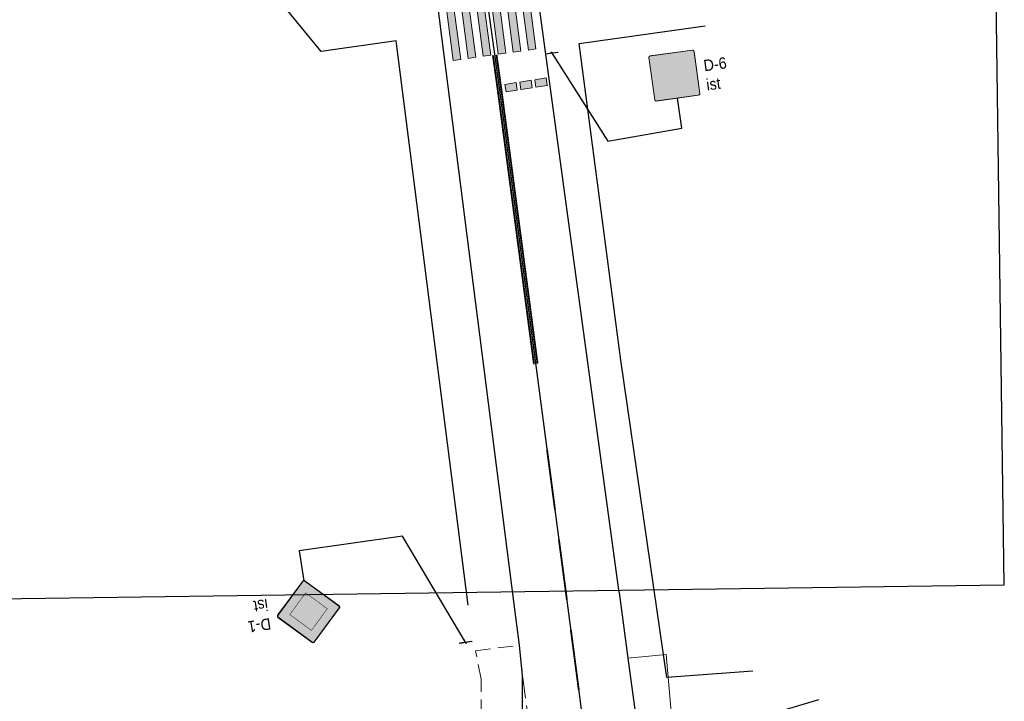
# Model space of a CAD drawing. Header units: metres. Extents: x 6420893 to 6543334, y 5684236 to 5790819.
# Tile 21 of 24: x 6421243 to 6421308, y 5790675 to 5790720. Entities that reach past the tile are written whole.
import ezdxf
from ezdxf.enums import TextEntityAlignment as Align

# ---------------------------------------------------------------- set-up
doc = ezdxf.new("R2010")
doc.units = ezdxf.units.M
doc.header["$XCLIPFRAME"] = 2
doc.linetypes.add('PRZER2-1', pattern=[3, 2, -1])
doc.linetypes.add('PRZER3-1', pattern=[4, 3, -1])
for name, color, linetype in [('gaPionowe', 7, 'Continuous'), ('gaPoziome', 7, 'Continuous'), ('zzz.gaHSDomyslna', 7, 'Continuous'), ('zzz.gaVSDodTekst', 7, 'Continuous'), ('zzz.gaVSDomyslna', 7, 'Continuous'), ('zzz.gaVSNazwa', 7, 'Continuous'), ('zzz.gaVSRamka', 7, 'Continuous'), ('zzz.gaVSStan', 7, 'Continuous'), ('zzz.gaVSWielkość', 7, 'Continuous')]:
    doc.layers.add(name, color=color, linetype=linetype)
for name, color, linetype, lineweight in [('GSLINK', 7, 'Continuous', 18), ('GSLKRW', 7, 'Continuous', 25), ('GSSKOA', 7, 'PRZER3-1', 18), ('GSSKOD', 7, 'PRZER2-1', 18)]:
    doc.layers.add(name, color=color, linetype=linetype, lineweight=lineweight)
doc.styles.add('arial', font='arial.ttf', dxfattribs={"width": 0.9, "height": 1.5})
doc.styles.add('GA-ATR-TEXT', font='arial.ttf', dxfattribs={"width": 0.9})
doc.styles.get("Standard").update_dxf_attribs({"font": 'arial.ttf'})
doc.dimstyles.new('GA-LEADER', dxfattribs={"dimtxt": 1, "dimasz": 1, "dimexe": 1, "dimexo": 1, "dimgap": 1, "dimtad": 1, "dimtxsty": 'Standard', "dimcen": 1, "dimadec": 0, "dimazin": 0, "dimtfac": 1, "dimtmove": 0, "dimatfit": 3, "dimfxl": 1, "dimarcsym": 0})
picture_1 = doc.add_image_def('image3.png', size_in_pixel=(1588, 988))

# ---------------------------------------------------------------- blocks, each defined once
blk = doc.blocks.new('gaHSPos')
at = {"color": 0, "linetype": 'Continuous', "lineweight": 0}
blk.add_point((0, 0), dxfattribs=at)
blk = doc.blocks.new('*U430')
at = {"layer": 'zzz.gaHSDomyslna', "color": 251}
for points in [[(-15.867, 114.903, 0.12, 0.12, 0), (-16.391, 118.869, 0.12, 0.12, 0)], [(-15.082, 108.955, 0.12, 0.12, 0), (-15.606, 112.92, 0.12, 0.12, 0)], [(-14.297, 103.006, 0.12, 0.12, 0), (-14.82, 106.972, 0.12, 0.12, 0)], [(-13.512, 97.058, 0.12, 0.12, 0), (-14.035, 101.023, 0.12, 0.12, 0)], [(-12.726, 91.109, 0.12, 0.12, 0), (-13.25, 95.075, 0.12, 0.12, 0)], [(-11.941, 85.161, 0.12, 0.12, 0), (-12.465, 89.127, 0.12, 0.12, 0)], [(-11.154, 79.213, 0.12, 0.12, 0), (-11.297, 80.278, 0.12, 0.12, 0), (-11.679, 83.178, 0.12, 0.12, 0)], [(-10.359, 73.266, 0.12, 0.12, 0), (-10.889, 77.231, 0.12, 0.12, 0)], [(-9.564, 67.319, 0.12, 0.12, 0), (-10.094, 71.283, 0.12, 0.12, 0)], [(-8.769, 61.372, 0.12, 0.12, 0), (-9.299, 65.336, 0.12, 0.12, 0)], [(-7.974, 55.425, 0.12, 0.12, 0), (-8.504, 59.389, 0.12, 0.12, 0)], [(-7.18, 49.477, 0.12, 0.12, 0), (-7.709, 53.442, 0.12, 0.12, 0)], [(-6.385, 43.53, 0.12, 0.12, 0), (-6.915, 47.495, 0.12, 0.12, 0)], [(-5.59, 37.583, 0.12, 0.12, 0), (-6.12, 41.548, 0.12, 0.12, 0)], [(-4.795, 31.636, 0.12, 0.12, 0), (-5.325, 35.601, 0.12, 0.12, 0)], [(-3.972, 25.693, 0.12, 0.12, 0), (-4.257, 27.611, 0.12, 0.12, 0), (-4.53, 29.654, 0.12, 0.12, 0)], [(-3.093, 19.758, 0.12, 0.12, 0), (-3.679, 23.714, 0.12, 0.12, 0)], [(-2.213, 13.823, 0.12, 0.12, 0), (-2.8, 17.779, 0.12, 0.12, 0)], [(-1.333, 7.887, 0.12, 0.12, 0), (-1.92, 11.844, 0.12, 0.12, 0)], [(-0.351, 1.969, 0.12, 0.12, 0), (-0.974, 5.464, 0.12, 0.12, 0), (-1.04, 5.909, 0.12, 0.12, 0)]]:
    blk.add_lwpolyline(points, format="xyseb", dxfattribs=at)
at = {"color": 251}
for p in [(-17.163, 124.715), (0, 0)]:
    blk.add_blockref('gaHSPos', p, dxfattribs=at)
blk = doc.blocks.new('*U431')
at = {"layer": 'zzz.gaHSDomyslna', "color": 251}
for points in [[(-2.824, 20.349, 0.12, 0.12, 0), (-2.501, 18.028, 0.12, 0.12, 0), (-0.119, -0.016, 0.12, 0.12, 0)], [(-2.586, 20.382, 0.12, 0.12, 0), (-2.263, 18.06, 0.12, 0.12, 0), (0.119, 0.016, 0.12, 0.12, 0)]]:
    blk.add_lwpolyline(points, format="xyseb", dxfattribs=at)
at = {"color": 251}
for p in [(-2.705, 20.365), (0, 0)]:
    blk.add_blockref('gaHSPos', p, dxfattribs=at)
blk = doc.blocks.new('*U436')
at = {"layer": 'zzz.gaHSDomyslna'}
for points in [[(2.972, 0.413), (3.467, 0.481), (2.932, 4.558), (2.437, 4.489), (2.972, 0.413)], [(3.962, 0.55), (4.457, 0.619), (3.922, 4.696), (3.427, 4.627), (3.962, 0.55)], [(4.953, 0.688), (5.448, 0.756), (4.913, 4.833), (4.418, 4.764), (4.953, 0.688)], [(0, 0), (0.495, 0.069), (-0.04, 4.146), (-0.535, 4.077), (0, 0)], [(0.991, 0.138), (1.486, 0.206), (0.951, 4.283), (0.456, 4.214), (0.991, 0.138)], [(1.981, 0.275), (2.476, 0.344), (1.941, 4.421), (1.446, 4.352), (1.981, 0.275)]]:
    blk.add_hatch(color=251, dxfattribs=at).paths.add_polyline_path(points)
at = {"layer": 'zzz.gaHSDomyslna', "color": 251, "linetype": 'Continuous', "lineweight": 0}
for points in [[(2.972, 0.413), (3.467, 0.481), (2.932, 4.558), (2.437, 4.489), (2.972, 0.413)], [(3.962, 0.55), (4.457, 0.619), (3.922, 4.696), (3.427, 4.627), (3.962, 0.55)], [(4.953, 0.688), (5.448, 0.756), (4.913, 4.833), (4.418, 4.764), (4.953, 0.688)], [(0, 0), (0.495, 0.069), (-0.04, 4.146), (-0.535, 4.077), (0, 0)], [(0.991, 0.138), (1.486, 0.206), (0.951, 4.283), (0.456, 4.214), (0.991, 0.138)], [(1.981, 0.275), (2.476, 0.344), (1.941, 4.421), (1.446, 4.352), (1.981, 0.275)]]:
    blk.add_lwpolyline(points, close=True, dxfattribs=at)
at = {"layer": 'zzz.gaHSDomyslna', "color": 251}
for p in [(5.261, 4.881), (-0.883, 4.028)]:
    blk.add_blockref('gaHSPos', p, dxfattribs=at)
blk = doc.blocks.new('zk.P-14')
at = {"linetype": 'Continuous', "lineweight": 0}
blk.add_hatch(color=0, dxfattribs=at).paths.add_polyline_path([(0.375, -0.5), (0.375, 0), (-0.375, 0), (-0.375, -0.5)])
at = {"color": 0, "linetype": 'Continuous', "lineweight": 0}
blk.add_lwpolyline([(-0.375, 0), (0.375, 0), (0.375, -0.5), (-0.375, -0.5), (-0.375, 0)], dxfattribs=at)
blk = doc.blocks.new('*U437')
at = {"layer": 'zzz.gaHSDomyslna', "color": 251, "rotation": 188.8705558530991}
for p in [(-2.347, -0.366), (-1.359, -0.212), (-0.371, -0.058)]:
    blk.add_blockref('zk.P-14', p, dxfattribs=at)
at = {"layer": 'zzz.gaHSDomyslna', "color": 251}
for p in [(0, 0), (-3.126, -0.488)]:
    blk.add_blockref('gaHSPos', p, dxfattribs=at)
blk = doc.blocks.new('gaVSPos')
blk.add_point((0, 0))
blk = doc.blocks.new('gaVSTVcolumn0')
at = {"color": 0, "linetype": 'ByBlock', "lineweight": -2}
for p, q in [((-400, -30), (400, -30)), ((-400, -60), (-400, -30)), ((400, -60), (-400, -60)), ((400, -30), (400, -60))]:
    blk.add_line(p, q, dxfattribs=at)
blk.add_circle((0, 0), 30, dxfattribs=at)
blk = doc.blocks.new('gaVScolumn0')
at = {"color": 0, "linetype": 'ByBlock', "lineweight": -2}
blk.add_line((0, 0), (0, 400), dxfattribs=at)
at = {"color": 7, "style": 'GA-ATR-TEXT', "width": 0.9}
blk.add_attdef('X2', text='', height=150, dxfattribs=at).set_placement((-50, 0), align=Align.BOTTOM_RIGHT)
blk = doc.blocks.new('*U1040')
at = {"layer": 'zzz.gaVSDomyslna', "true_color": 0x2e2e2e}
h = blk.add_hatch(color=250, dxfattribs=at)
edge = h.paths.add_edge_path()
edge.add_line((-280, 594), (280, 594))
edge.add_arc((280, 580), 14, 359.9997, 89.9999, ccw=False)
edge.add_line((294, 580), (294, 20))
edge.add_arc((280, 20), 14, 270.0001, 359.9997, ccw=False)
edge.add_line((280, 6), (-280, 6))
edge.add_arc((-280, 20), 14, 180.0002, 269.9998, ccw=False)
edge.add_line((-294, 20), (-294, 580))
edge.add_arc((-280, 580), 14, 89.9999, 180.0002, ccw=False)
blk = doc.blocks.new('*U1041')
at = {"layer": 'zzz.gaVSDomyslna', "color": 7, "lineweight": 0, "true_color": 0xffffff, "const_width": 6}
blk.add_lwpolyline([(280, 3), (-280, 3, -0.414214), (-297, 20), (-297, 580, -0.414214), (-280, 597), (280, 597, -0.414214), (297, 580), (297, 20, -0.414214), (280, 3, -1)], format="xyb", dxfattribs=at)
blk = doc.blocks.new('*U1042')
at = {"layer": 'zzz.gaVSDomyslna', "true_color": 0xffffff}
blk.add_hatch(color=7, dxfattribs=at).paths.add_polyline_path([(0, 484), (-279.438, 0), (279.438, 0)])
blk = doc.blocks.new('*U1043')
at = {"layer": 'zzz.gaVSDomyslna', "true_color": 0x000000}
h = blk.add_hatch(color=18, dxfattribs=at)
h.paths.add_polyline_path([(-24, 372, 1), (24, 372, 1)])
h.paths.add_polyline_path([(49.7297, 326.351), (0, 345), (-37.2973, 261.081), (-87.4155, 210.963), (-75.7601, 185.321), (-18.6486, 242.432), (-9.72973, 259.459), (0, 186.486), (-46.6216, 121.216), (-77.8378, 27.5676), (-112.5, 23.2348), (-112.5, 11.6777), (-51.0384, 0), (-18.6486, 102.568), (20.4993, 150.613), (90.969, 27.2907), (68.459, 9.13869), (68.459, 0), (93.2432, 0), (134.934, 23.8234), (57.3273, 171.982), (59.8365, 179.509), (49.7297, 223.784), (49.7297, 279.73), (74.5946, 247.095), (74.5946, 163.176), (99.4595, 177.162), (99.4595, 261.081)])
h.paths.add_polyline_path([(219.122, 83.9189), (111.876, 83.9189), (121.645, 65.2703), (228.446, 65.2703)])
h.paths.add_polyline_path([(50.0186, 83.9189), (-16.7151, 83.9189), (-22.6042, 65.2703), (60.675, 65.2703)], flags=17)
h.paths.add_polyline_path([(-66.917, 83.9189), (-219.122, 83.9189), (-228.446, 65.2703), (-73.1332, 65.2703)])
blk = doc.blocks.new('*U1044')
at = {"layer": 'zzz.gaVSDomyslna', "color": 7, "linetype": 'Continuous', "lineweight": 0}
blk.add_lwpolyline([(280, 0), (-280, 0, -0.414214), (-300, 20), (-300, 580, -0.414214), (-280, 600), (280, 600, -0.414214), (300, 580), (300, 20, -0.414214)], format="xyb", close=True, dxfattribs=at)
blk = doc.blocks.new('*U1045')
at = {"layer": 'zzz.gaVSDomyslna', "color": 7, "true_color": 0xffffff}
for name, p in [('*U1041', (0, 0)), ('*U1042', (0, 96))]:
    blk.add_blockref(name, p, dxfattribs=at)
at = {"layer": 'zzz.gaVSDomyslna', "color": 250, "true_color": 0x2e2e2e}
blk.add_blockref('*U1040', (0, 0), dxfattribs=at)
at = {"layer": 'zzz.gaVSDomyslna', "color": 18, "true_color": 0x000000}
blk.add_blockref('*U1043', (0, 108), dxfattribs=at)
at = {"layer": 'zzz.gaVSRamka', "color": 7}
blk.add_blockref('*U1044', (0, 0), dxfattribs=at)
blk = doc.blocks.new('*U1039')
at = {"layer": 'zzz.gaVSDomyslna'}
blk.add_blockref('*U1045', (0, 0), dxfattribs=at)
at = {"layer": 'zzz.gaVSDodTekst', "style": 'arial', "flags": 1}
blk.add_attdef('Addtext', text='', height=1, dxfattribs=at).set_placement((0, 0), align=Align.MIDDLE_LEFT)
at = {"layer": 'zzz.gaVSDomyslna', "style": 'arial', "flags": 1}
for tag in ['Height', 'Width', 'Position', 'Route', 'ItemNo', 'ID']:
    blk.add_attdef(tag, text='', height=1, dxfattribs=at).set_placement((0, 0), align=Align.MIDDLE_LEFT)
at = {"layer": 'zzz.gaVSNazwa', "color": 0, "style": 'GA-ATR-TEXT', "width": 0.9}
blk.add_attdef('Name', text='', height=150, dxfattribs=at).set_placement((400, 375), align=Align.MIDDLE_LEFT)
at = {"layer": 'zzz.gaVSStan', "color": 0, "style": 'GA-ATR-TEXT', "width": 0.9}
blk.add_attdef('State', text='', height=150, dxfattribs=at).set_placement((400, 120), align=Align.MIDDLE_LEFT)
at = {"layer": 'zzz.gaVSWielkość', "style": 'arial', "flags": 1}
blk.add_attdef('Size', text='', height=1, dxfattribs=at).set_placement((0, 0), align=Align.MIDDLE_LEFT)
blk = doc.blocks.new('*U1088')
at = {"layer": 'zzz.gaVSDomyslna', "true_color": 0xffffff}
blk.add_hatch(color=7, dxfattribs=at).paths.add_polyline_path([(401.637, 404.323, 0.414214), (401.637, 415.637), (5.65685, 811.616, 0.414214), (-5.65685, 811.616), (-401.637, 415.637, 0.414214), (-401.637, 404.323), (-5.65685, 8.34315, 0.414214), (5.65685, 8.34315)])
blk = doc.blocks.new('*U1089')
at = {"layer": 'zzz.gaVSDomyslna', "true_color": 0xe2e2e2}
blk.add_hatch(color=254, dxfattribs=at).paths.add_polyline_path([(0, 656.053), (-246.073, 409.98), (0, 163.907), (246.073, 409.98)])
blk = doc.blocks.new('*U1090')
at = {"layer": 'zzz.gaVSDomyslna', "color": 18, "lineweight": 0, "true_color": 0x000000, "const_width": 12}
blk.add_lwpolyline([(-405.879, 400.08), (-9.89949, 4.10051, 0.414214), (9.89949, 4.10051), (405.879, 400.08, 0.414214), (405.879, 419.879), (9.89949, 815.859, 0.414214), (-9.89949, 815.859), (-405.879, 419.879, 0.414214), (-405.879, 400.08, 17.1896)], format="xyb", dxfattribs=at)
at = {"layer": 'zzz.gaVSDomyslna', "color": 18, "lineweight": 0, "true_color": 0x000000, "const_width": 6}
blk.add_lwpolyline([(-157.997, 317.661), (0, 159.664), (250.316, 409.98), (0, 660.296), (-250.316, 409.98)], close=True, dxfattribs=at)
blk = doc.blocks.new('*U1091')
at = {"layer": 'zzz.gaVSDomyslna', "color": 7, "linetype": 'Continuous', "lineweight": 0}
blk.add_lwpolyline([(-410.122, 395.838), (-14.1421, -0.142136, 0.414214), (14.1421, -0.142136), (410.122, 395.838, 0.414214), (410.122, 424.122), (14.1421, 820.102, 0.414214), (-14.1421, 820.102), (-410.122, 424.122, 0.414214)], format="xyb", close=True, dxfattribs=at)
blk = doc.blocks.new('*U1092')
at = {"layer": 'zzz.gaVSDomyslna', "color": 18, "true_color": 0x000000}
blk.add_blockref('*U1090', (0, 0), dxfattribs=at)
at = {"layer": 'zzz.gaVSDomyslna', "color": 7, "true_color": 0xffffff}
blk.add_blockref('*U1088', (0, 0), dxfattribs=at)
at = {"layer": 'zzz.gaVSDomyslna', "color": 254, "true_color": 0xe2e2e2}
blk.add_blockref('*U1089', (0, 0), dxfattribs=at)
at = {"layer": 'zzz.gaVSRamka', "color": 7}
blk.add_blockref('*U1091', (0, 0), dxfattribs=at)
blk = doc.blocks.new('*U1087')
at = {"layer": 'zzz.gaVSDomyslna'}
blk.add_blockref('*U1092', (0, 0), dxfattribs=at)
at = {"layer": 'zzz.gaVSDodTekst', "style": 'arial', "flags": 1}
blk.add_attdef('Addtext', text='', height=1, dxfattribs=at).set_placement((0, 0), align=Align.MIDDLE_LEFT)
at = {"layer": 'zzz.gaVSDomyslna', "style": 'arial', "flags": 1}
for tag in ['Height', 'Width', 'Position', 'Route', 'ItemNo', 'ID']:
    blk.add_attdef(tag, text='', height=1, dxfattribs=at).set_placement((0, 0), align=Align.MIDDLE_LEFT)
at = {"layer": 'zzz.gaVSNazwa', "color": 0, "style": 'GA-ATR-TEXT', "width": 0.9}
blk.add_attdef('Name', text='', height=150, dxfattribs=at).set_placement((516, 491), align=Align.MIDDLE_LEFT)
at = {"layer": 'zzz.gaVSStan', "color": 0, "style": 'GA-ATR-TEXT', "width": 0.9}
blk.add_attdef('State', text='', height=150, dxfattribs=at).set_placement((516, 236), align=Align.MIDDLE_LEFT)
at = {"layer": 'zzz.gaVSWielkość', "style": 'arial', "flags": 1}
blk.add_attdef('Size', text='', height=1, dxfattribs=at).set_placement((0, 0), align=Align.MIDDLE_LEFT)

msp = doc.modelspace()

# ---------------------------------------------------------------- linework, layer by layer
at = {"elevation": 10.18}
msp.add_lwpolyline([(6421275.582, 5790681.427), (6421268.183, 5790739.507), (6421265.426, 5790756.697), (6421264.167, 5790764.136, -0.022844), (6421259.541, 5790781.9, 0.043623)], format="xyb", dxfattribs=at)
for points, elevation in [([(6421282.542, 5790682.01), (6421273.849, 5790745.734), (6421269.076, 5790782.091)], 10.18), ([(6421272.575, 5790681.174), (6421267.84, 5790718.371), (6421262.887, 5790717.676), (6421259.097, 5790722.321)], 10.3), ([(6421287.49, 5790672.51), (6421295.694, 5790674.963)], 10.18)]:
    msp.add_lwpolyline(points, dxfattribs=dict(elevation=elevation))
msp.add_lwpolyline([(6421291.346, 5790676.837), (6421285.679, 5790676.42), (6421282.649, 5790697.33), (6421279.891, 5790718.193), (6421288.203, 5790719.373)])
at = {"layer": 'Defpoints', "color": 1}
msp.add_lwpolyline([(6421267.889, 5790763.798), (6421274.656, 5790715.119), (6421282.876, 5790652.848), (6421289.916, 5790600.182), (6421293.198, 5790578.034), (6421298.254, 5790549.686)], dxfattribs=at)
at = {"layer": 'GSLINK', "linetype": 'Continuous', "lineweight": 18, "elevation": 10.18}
msp.add_lwpolyline([(6421286.4, 5790669.13), (6421285.63, 5790677.92), (6421283.1, 5790677.69)], dxfattribs=at)
at = {"layer": 'GSLKRW', "linetype": 'Continuous', "lineweight": 25, "elevation": 10.18}
for points in [[(6421282.542, 5790682.01), (6421283.1, 5790677.69), (6421283.88, 5790672.05)], [(6421276.17, 5790676.54), (6421275.96, 5790678.54), (6421275.582, 5790681.427)], [(6421279.284, 5790635.178), (6421278.2, 5790638.47), (6421275.6, 5790658.3), (6421276.15, 5790670.48), (6421276.17, 5790676.54)]]:
    msp.add_lwpolyline(points, dxfattribs=at)
at = {"layer": 'GSSKOA', "linetype": 'PRZER3-1', "lineweight": 18, "ltscale": 0.5, "elevation": 10.18}
msp.add_lwpolyline([(6421279.284, 5790635.178), (6421278.2, 5790638.47), (6421275.6, 5790658.3), (6421276.15, 5790670.48), (6421276.17, 5790676.54), (6421279.4, 5790652.47), (6421281.375, 5790636.915)], dxfattribs=at)
at = {"layer": 'GSSKOD', "linetype": 'PRZER2-1', "lineweight": 18, "ltscale": 0.5, "elevation": 10.18}
msp.add_lwpolyline([(6421276.613, 5790634.825), (6421274.83, 5790648.42), (6421273.77, 5790648.26), (6421273.47, 5790650.68), (6421274.54, 5790650.8), (6421273.54, 5790658.41), (6421273.44, 5790666.61), (6421273, 5790666.35), (6421272.91, 5790667.7), (6421273.4, 5790667.96), (6421273.45, 5790676.3), (6421273.06, 5790678.18), (6421275.96, 5790678.54), (6421276.17, 5790676.54), (6421276.15, 5790670.48), (6421275.6, 5790658.3), (6421278.2, 5790638.47), (6421279.284, 5790635.178)], dxfattribs=at)

# ---------------------------------------------------------------- block references
at = {"layer": 'gaPionowe'}
for name, p, xscale, yscale, rotation in [('gaVSTVcolumn0', (6421278.085, 5790717.603), 0.001, 0.001, 7.894041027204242), ('gaVScolumn0', (6421286.657, 5790712.62), 0.005, 0.005, 7.894041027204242), ('gaVScolumn0', (6421261.447, 5790684.758), 0.005, 0.005, 188.7114375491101), ('gaVSTVcolumn0', (6421272.439, 5790678.689), 0.001, 0.001, 188.7114375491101)]:
    msp.add_blockref(name, p, dxfattribs=dict(at, xscale=xscale, yscale=yscale, rotation=rotation))
for p, rotation in [((6421278.085, 5790717.603), 7.894041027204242), ((6421272.439, 5790678.689), 188.7114375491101)]:
    msp.add_blockref('gaVSPos', p, dxfattribs=dict(at, rotation=rotation))
at = {"layer": 'gaPionowe', "xscale": 0.005, "yscale": 0.005}
for name, p, rotation, values in [('*U1039', (6421286.382, 5790714.602), 7.894041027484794, {'Name': 'D-6', 'State': 'ist'}), ('*U1087', (6421261.75, 5790682.781), 188.7114375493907, {'Name': 'D-1', 'State': 'ist'})]:
    msp.add_blockref(name, p, dxfattribs=dict(at, rotation=rotation)).add_auto_attribs(values)
at = {"layer": 'gaPoziome'}
for name, p in [('*U436', (6421271.596, 5790717.082)), ('*U431', (6421277.038, 5790697.075)), ('*U437', (6421277.794, 5790715.433)), ('*U430', (6421294.173, 5790572.571))]:
    msp.add_blockref(name, p, dxfattribs=at)

# ---------------------------------------------------------------- pictures from other files: only their frames are drawn
image = msp.add_image(picture_1, insert=(6421151.028, 5790647.654, 10.08), size_in_units=(310.518, 193.194), rotation=0.79705, dxfattribs=dict(brightness=80, fade=30))
image.set_boundary_path([(310.481, 820.417), (804.277, 122.057)])

# ---------------------------------------------------------------- leaders
at = {"layer": 'gaPionowe'}
for points in [[(6421278.085, 5790717.603), (6421281.783, 5790711.753), (6421286.657, 5790712.62)], [(6421272.439, 5790678.689), (6421268.257, 5790685.72), (6421261.447, 5790684.758)]]:
    msp.add_leader(points, dimstyle='GA-LEADER', override={"dimasz": 0.3}, dxfattribs=at)

doc.saveas('drawing.dxf')
